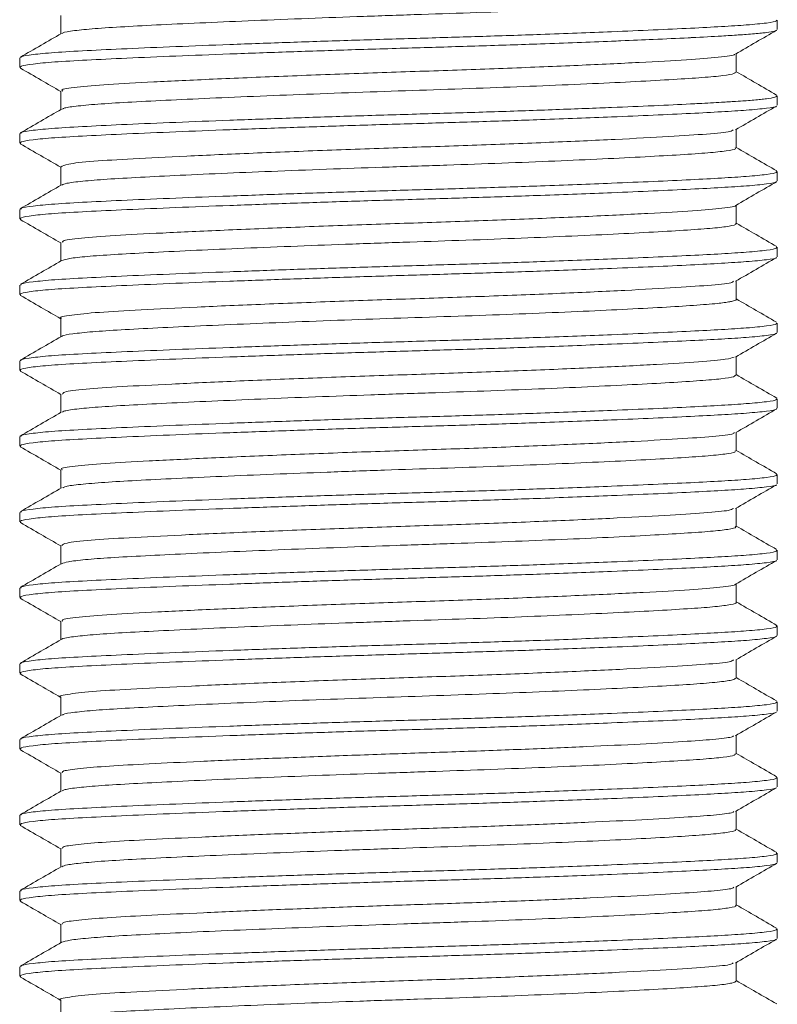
# Model space of a CAD drawing. Header units: millimetres. Extents: x 0 to 210, y 0 to 297.
# Tile 30 of 38: x 135 to 145, y 200 to 213. Entities that reach past the tile are written whole.
import ezdxf

# ---------------------------------------------------------------- set-up
doc = ezdxf.new("R2010")
doc.units = ezdxf.units.MM
doc.linetypes.add('HIDDEN', pattern=[1.905, 1.27, -0.635])
doc.layers.add('FORMAT', color=7, linetype='HIDDEN')

msp = doc.modelspace()

# ---------------------------------------------------------------- linework, layer by layer
at = {"layer": 'FORMAT', "linetype": 'Continuous', "lineweight": 15}
for p, q in [((136.035, 213.157), (136.035, 212.913)), ((145.494, 212.97), (145.494, 213.095)), ((135.494, 212.595), (135.494, 212.47)), ((144.953, 212.407), (144.953, 212.652)), ((136.035, 212.157), (136.035, 211.913)), ((145.494, 211.97), (145.494, 212.095)), ((144.953, 211.407), (144.953, 211.652)), ((135.494, 211.595), (135.494, 211.47)), ((136.035, 211.157), (136.035, 210.913)), ((145.494, 210.97), (145.494, 211.095)), ((144.953, 210.407), (144.953, 210.652)), ((135.494, 210.595), (135.494, 210.47)), ((136.035, 210.158), (136.035, 209.913)), ((145.494, 209.97), (145.494, 210.095)), ((135.494, 209.595), (135.494, 209.47)), ((144.953, 209.407), (144.953, 209.652)), ((136.035, 209.157), (136.035, 208.913)), ((145.494, 208.97), (145.494, 209.095)), ((144.953, 208.408), (144.953, 208.652)), ((135.494, 208.595), (135.494, 208.47)), ((136.035, 208.157), (136.035, 207.913)), ((145.494, 207.97), (145.494, 208.095)), ((144.953, 207.407), (144.953, 207.652)), ((135.494, 207.595), (135.494, 207.47)), ((136.035, 207.158), (136.035, 206.913)), ((145.494, 206.97), (145.494, 207.095)), ((135.494, 206.595), (135.494, 206.47)), ((144.953, 206.407), (144.953, 206.652)), ((136.035, 206.157), (136.035, 205.913)), ((145.494, 205.97), (145.494, 206.095)), ((135.494, 205.595), (135.494, 205.47)), ((144.953, 205.408), (144.953, 205.652)), ((136.035, 205.157), (136.035, 204.913)), ((145.494, 204.97), (145.494, 205.095)), ((144.953, 204.407), (144.953, 204.652)), ((135.494, 204.595), (135.494, 204.47)), ((136.035, 204.158), (136.035, 203.913)), ((145.494, 203.97), (145.494, 204.095)), ((135.494, 203.595), (135.494, 203.47)), ((144.953, 203.407), (144.953, 203.652)), ((136.035, 203.157), (136.035, 202.913)), ((145.494, 202.97), (145.494, 203.095)), ((135.494, 202.595), (135.494, 202.47)), ((144.953, 202.408), (144.953, 202.652)), ((136.035, 202.157), (136.035, 201.913)), ((145.494, 201.97), (145.494, 202.095)), ((144.953, 201.407), (144.953, 201.652)), ((135.494, 201.595), (135.494, 201.47)), ((136.035, 201.158), (136.035, 200.913)), ((145.494, 200.97), (145.494, 201.095)), ((135.494, 200.595), (135.494, 200.47)), ((144.953, 200.407), (144.953, 200.652)), ((136.035, 200.157), (136.035, 199.913))]:
    msp.add_line(p, q, dxfattribs=at)
at = {"layer": 'FORMAT', "linetype": 'Continuous', "lineweight": 0}
for points, knots in [([(144.948, 213.407), (144.94, 213.399), (144.922, 213.381), (144.742, 213.355), (144.444, 213.331), (144.033, 213.305), (143.52, 213.277), (142.924, 213.249), (142.255, 213.221), (141.541, 213.194), (140.791, 213.169), (140.039, 213.144), (139.293, 213.116), (138.589, 213.088), (137.932, 213.06), (137.353, 213.033), (136.86, 213.007), (136.471, 212.982), (136.203, 212.955), (136.066, 212.934), (136.06, 212.922), (136.059, 212.919)], [0, 0, 0, 0, 0.049456, 0.105217, 0.159402, 0.215159, 0.269337, 0.325086, 0.379275, 0.435035, 0.489222, 0.54498, 0.599159, 0.654908, 0.709095, 0.764854, 0.819042, 0.874802, 0.92898, 0.984729, 1, 1, 1, 1]), ([(135.511, 212.595), (135.509, 212.6), (135.503, 212.615), (135.651, 212.639), (135.939, 212.667), (136.359, 212.691), (136.899, 212.717), (137.536, 212.744), (138.264, 212.772), (139.048, 212.8), (139.88, 212.828), (140.723, 212.853), (141.566, 212.878), (142.445, 212.907), (143.221, 212.937), (143.871, 212.964), (144.359, 212.987), (144.772, 213.009), (145.12, 213.031), (145.369, 213.056), (145.495, 213.078), (145.481, 213.091), (145.477, 213.095)], [0, 0, 0, 0, 0.030756, 0.085239, 0.138196, 0.192689, 0.245636, 0.300118, 0.353065, 0.407546, 0.460503, 0.514996, 0.567944, 0.622427, 0.690073, 0.734697, 0.780226, 0.82485, 0.87038, 0.923326, 0.977807, 1, 1, 1, 1]), ([(135.506, 212.459), (135.501, 212.468), (135.489, 212.486), (135.649, 212.514), (135.939, 212.542), (136.358, 212.566), (136.899, 212.592), (137.536, 212.619), (138.264, 212.647), (139.048, 212.675), (139.88, 212.703), (140.723, 212.728), (141.566, 212.753), (142.445, 212.782), (143.058, 212.805), (143.539, 212.825), (143.892, 212.84), (144.186, 212.854), (144.345, 212.862), (144.503, 212.87), (144.729, 212.882), (144.952, 212.896), (145.133, 212.908), (145.257, 212.919), (145.384, 212.934), (145.445, 212.946), (145.482, 212.956), (145.482, 212.959), (145.482, 212.96)], [0, 0, 0, 0, 0.051769, 0.106135, 0.158977, 0.213352, 0.266185, 0.320549, 0.373381, 0.427745, 0.480587, 0.534963, 0.587796, 0.642162, 0.709661, 0.719251, 0.754207, 0.796419, 0.799646, 0.801507, 0.844178, 0.873593, 0.889636, 0.926768, 0.942506, 0.981504, 0.99691, 1, 1, 1, 1]), ([(144.927, 212.646), (144.929, 212.644), (144.94, 212.63), (144.738, 212.604), (144.324, 212.572), (143.692, 212.535), (142.887, 212.497), (141.956, 212.459), (140.966, 212.424), (139.955, 212.391), (138.957, 212.353), (138.031, 212.315), (137.247, 212.277), (136.631, 212.245), (136.223, 212.209), (136.027, 212.179), (136.055, 212.162), (136.063, 212.157)], [0, 0, 0, 0, 0.011187, 0.085344, 0.15707, 0.231007, 0.306621, 0.381914, 0.454938, 0.527097, 0.60194, 0.677669, 0.752269, 0.82418, 0.897577, 0.973018, 1, 1, 1, 1]), ([(144.939, 212.408), (144.938, 212.401), (144.938, 212.385), (144.79, 212.361), (144.523, 212.336), (144.133, 212.311), (143.645, 212.283), (143.063, 212.255), (142.413, 212.227), (141.703, 212.2), (140.964, 212.174), (140.205, 212.149), (139.462, 212.122), (138.741, 212.094), (138.077, 212.066), (137.475, 212.039), (136.964, 212.012), (136.548, 211.988), (136.253, 211.961), (136.084, 211.938), (136.067, 211.923), (136.06, 211.918)], [0, 0, 0, 0, 0.038092, 0.092135, 0.147746, 0.201776, 0.257373, 0.311402, 0.366998, 0.421041, 0.476652, 0.530684, 0.586283, 0.640313, 0.69591, 0.749952, 0.805563, 0.859597, 0.915198, 0.969229, 1, 1, 1, 1]), ([(135.511, 211.595), (135.509, 211.6), (135.503, 211.615), (135.651, 211.639), (135.939, 211.667), (136.359, 211.691), (136.899, 211.717), (137.536, 211.744), (138.264, 211.772), (139.048, 211.8), (139.88, 211.828), (140.723, 211.853), (141.566, 211.878), (142.386, 211.905), (142.958, 211.927), (143.45, 211.946), (143.688, 211.956), (144.036, 211.972), (144.242, 211.982), (144.532, 211.996), (144.737, 212.008), (144.934, 212.02), (145.036, 212.026), (145.153, 212.035), (145.253, 212.044), (145.382, 212.059), (145.447, 212.071), (145.491, 212.085), (145.482, 212.091), (145.477, 212.095)], [0, 0, 0, 0, 0.03075, 0.085223, 0.13817, 0.192652, 0.245589, 0.300061, 0.352997, 0.407468, 0.460415, 0.514898, 0.567835, 0.622309, 0.67808, 0.689997, 0.734612, 0.735697, 0.780136, 0.791502, 0.824772, 0.849136, 0.868036, 0.870323, 0.904959, 0.9233, 0.962587, 0.977812, 1, 1, 1, 1]), ([(135.507, 211.461), (135.502, 211.469), (135.492, 211.487), (135.649, 211.514), (135.939, 211.542), (136.358, 211.566), (136.899, 211.592), (137.536, 211.619), (138.264, 211.647), (139.048, 211.675), (139.88, 211.703), (140.723, 211.728), (141.566, 211.753), (142.445, 211.782), (143.221, 211.812), (143.871, 211.839), (144.359, 211.862), (144.772, 211.884), (145.121, 211.906), (145.365, 211.931), (145.486, 211.949), (145.482, 211.959), (145.481, 211.959)], [0, 0, 0, 0, 0.047882, 0.102544, 0.155675, 0.210347, 0.263468, 0.318129, 0.371249, 0.425909, 0.47904, 0.533712, 0.586834, 0.641496, 0.709364, 0.754135, 0.799813, 0.844584, 0.890263, 0.943383, 0.998043, 1, 1, 1, 1]), ([(144.913, 211.646), (144.904, 211.639), (144.879, 211.619), (144.589, 211.59), (144.083, 211.557), (143.375, 211.519), (142.509, 211.481), (141.548, 211.443), (140.545, 211.411), (139.535, 211.376), (138.557, 211.337), (137.683, 211.299), (136.967, 211.263), (136.437, 211.231), (136.096, 211.194), (136.06, 211.17), (136.043, 211.157)], [0, 0, 0, 0, 0.041778, 0.114832, 0.187101, 0.26205, 0.337855, 0.412502, 0.484465, 0.557981, 0.633516, 0.709094, 0.782734, 0.854638, 0.929192, 1, 1, 1, 1]), ([(144.937, 211.408), (144.941, 211.403), (144.952, 211.39), (144.835, 211.367), (144.594, 211.341), (144.232, 211.317), (143.762, 211.29), (143.203, 211.262), (142.563, 211.233), (141.869, 211.206), (141.13, 211.179), (140.379, 211.155), (139.625, 211.129), (138.902, 211.101), (138.219, 211.073), (137.605, 211.045), (137.069, 211.018), (136.634, 210.994), (136.308, 210.967), (136.102, 210.941), (136.067, 210.924), (136.05, 210.917)], [0, 0, 0, 0, 0.024859, 0.080315, 0.134209, 0.189667, 0.243552, 0.298999, 0.352891, 0.408345, 0.46224, 0.5177, 0.571584, 0.627032, 0.680921, 0.736374, 0.79027, 0.84573, 0.899615, 0.955062, 1, 1, 1, 1]), ([(135.511, 210.595), (135.509, 210.6), (135.503, 210.615), (135.651, 210.639), (135.939, 210.667), (136.359, 210.691), (136.899, 210.717), (137.536, 210.744), (138.264, 210.772), (139.048, 210.8), (139.88, 210.828), (140.723, 210.853), (141.566, 210.878), (142.445, 210.907), (143.221, 210.937), (143.871, 210.964), (144.359, 210.987), (144.772, 211.009), (145.12, 211.031), (145.369, 211.056), (145.495, 211.078), (145.481, 211.091), (145.477, 211.095)], [0, 0, 0, 0, 0.030756, 0.085239, 0.138196, 0.192689, 0.245636, 0.300118, 0.353065, 0.407546, 0.460503, 0.514996, 0.567944, 0.622427, 0.690073, 0.734697, 0.780226, 0.82485, 0.87038, 0.923326, 0.977807, 1, 1, 1, 1]), ([(135.507, 210.461), (135.502, 210.469), (135.492, 210.487), (135.649, 210.514), (135.939, 210.542), (136.358, 210.566), (136.899, 210.592), (137.536, 210.619), (138.264, 210.647), (139.048, 210.675), (139.88, 210.703), (140.723, 210.728), (141.566, 210.753), (142.445, 210.782), (143.221, 210.812), (143.871, 210.839), (144.359, 210.862), (144.772, 210.884), (145.121, 210.906), (145.366, 210.931), (145.488, 210.95), (145.481, 210.961), (145.48, 210.962)], [0, 0, 0, 0, 0.047508, 0.101921, 0.154809, 0.209231, 0.262109, 0.31652, 0.369398, 0.423809, 0.476697, 0.531119, 0.583998, 0.638411, 0.705968, 0.750534, 0.796005, 0.840571, 0.886041, 0.938919, 0.993329, 1, 1, 1, 1]), ([(144.942, 210.648), (144.942, 210.648), (144.962, 210.635), (144.786, 210.61), (144.41, 210.577), (143.809, 210.542), (143.03, 210.503), (142.115, 210.465), (141.132, 210.429), (140.121, 210.397), (139.119, 210.36), (138.176, 210.321), (137.364, 210.283), (136.72, 210.25), (136.276, 210.216), (136.044, 210.184), (136.06, 210.164), (136.065, 210.158)], [0, 0, 0, 0, 0.0026387, 0.0769147, 0.1485294, 0.2217539, 0.2969606, 0.3721809, 0.4454442, 0.5170405, 0.5912874, 0.6667436, 0.741402, 0.8134167, 0.886049, 0.9610194, 1, 1, 1, 1]), ([(144.941, 210.407), (144.945, 210.405), (144.963, 210.394), (144.87, 210.373), (144.661, 210.347), (144.321, 210.323), (143.879, 210.296), (143.335, 210.268), (142.716, 210.24), (142.027, 210.212), (141.302, 210.185), (140.546, 210.161), (139.796, 210.135), (139.06, 210.107), (138.37, 210.079), (137.735, 210.051), (137.184, 210.024), (136.721, 209.999), (136.372, 209.974), (136.132, 209.947), (136.076, 209.928), (136.049, 209.919)], [0, 0, 0, 0, 0.0129926, 0.067186, 0.1229514, 0.1771366, 0.2328933, 0.2870746, 0.3428266, 0.3970194, 0.452784, 0.5069712, 0.56273, 0.6169113, 0.6726632, 0.7268552, 0.7826189, 0.8368077, 0.8925684, 0.9467496, 1, 1, 1, 1]), ([(135.511, 209.595), (135.509, 209.6), (135.503, 209.615), (135.651, 209.639), (135.939, 209.667), (136.359, 209.691), (136.899, 209.717), (137.536, 209.744), (138.264, 209.772), (139.048, 209.8), (139.88, 209.828), (140.723, 209.853), (141.566, 209.878), (142.445, 209.907), (143.221, 209.937), (143.871, 209.964), (144.359, 209.987), (144.772, 210.009), (145.12, 210.031), (145.369, 210.056), (145.495, 210.078), (145.481, 210.091), (145.477, 210.095)], [0, 0, 0, 0, 0.030756, 0.085239, 0.138196, 0.192689, 0.245636, 0.300118, 0.353065, 0.407546, 0.460503, 0.514996, 0.567944, 0.622427, 0.690073, 0.734697, 0.780226, 0.82485, 0.87038, 0.923326, 0.977807, 1, 1, 1, 1]), ([(135.506, 209.459), (135.501, 209.468), (135.489, 209.486), (135.649, 209.514), (135.939, 209.542), (136.358, 209.566), (136.899, 209.592), (137.536, 209.619), (138.264, 209.647), (139.048, 209.675), (139.88, 209.703), (140.723, 209.728), (141.566, 209.753), (142.445, 209.782), (143.221, 209.812), (143.871, 209.839), (144.359, 209.862), (144.772, 209.884), (145.121, 209.906), (145.365, 209.931), (145.487, 209.949), (145.482, 209.959), (145.481, 209.96)], [0, 0, 0, 0, 0.051884, 0.106279, 0.15915, 0.213555, 0.266416, 0.32081, 0.373671, 0.428065, 0.480936, 0.53534, 0.588203, 0.642598, 0.710134, 0.754686, 0.800142, 0.844694, 0.89015, 0.94301, 0.997403, 1, 1, 1, 1]), ([(144.914, 209.646), (144.911, 209.641), (144.904, 209.624), (144.653, 209.596), (144.182, 209.563), (143.504, 209.526), (142.661, 209.487), (141.711, 209.449), (140.712, 209.416), (139.7, 209.382), (138.714, 209.344), (137.817, 209.305), (137.075, 209.269), (136.505, 209.236), (136.155, 209.2), (136.004, 209.173), (136.043, 209.159), (136.046, 209.157)], [0, 0, 0, 0, 0.0296844, 0.1031957, 0.1750956, 0.2496682, 0.3254262, 0.4003538, 0.4726148, 0.5455816, 0.6208694, 0.696535, 0.7705773, 0.8423292, 0.9164484, 0.9921325, 1, 1, 1, 1]), ([(144.953, 209.407), (144.953, 209.407), (144.953, 209.404), (144.95, 209.401), (144.94, 209.394), (144.924, 209.388), (144.893, 209.38), (144.854, 209.373), (144.797, 209.364), (144.659, 209.348), (144.409, 209.328), (143.985, 209.302), (143.467, 209.274), (142.859, 209.246), (142.189, 209.218), (141.465, 209.191), (140.72, 209.167), (139.962, 209.141), (139.225, 209.114), (138.519, 209.085), (137.874, 209.057), (137.298, 209.03), (136.819, 209.005), (136.437, 208.98), (136.184, 208.953), (136.057, 208.932), (136.056, 208.92), (136.056, 208.918)], [0, 0, 0, 0, 0.0001466, 0.0177377, 0.0186665, 0.0415175, 0.0557809, 0.0642595, 0.0871104, 0.1098492, 0.1654321, 0.2194361, 0.275006, 0.3290127, 0.3845849, 0.4386009, 0.4941842, 0.5481878, 0.6037576, 0.657762, 0.7133317, 0.767348, 0.8229313, 0.876935, 0.9325049, 0.9865078, 1, 1, 1, 1]), ([(135.511, 208.595), (135.509, 208.6), (135.503, 208.615), (135.651, 208.639), (135.939, 208.667), (136.359, 208.691), (136.899, 208.717), (137.536, 208.744), (138.264, 208.772), (139.048, 208.8), (139.88, 208.828), (140.723, 208.853), (141.566, 208.878), (142.445, 208.907), (143.221, 208.937), (143.871, 208.964), (144.359, 208.987), (144.772, 209.009), (145.12, 209.031), (145.369, 209.056), (145.495, 209.078), (145.481, 209.091), (145.477, 209.095)], [0, 0, 0, 0, 0.030756, 0.085239, 0.138196, 0.192689, 0.245636, 0.300118, 0.353065, 0.407546, 0.460503, 0.514996, 0.567944, 0.622427, 0.690073, 0.734697, 0.780226, 0.82485, 0.87038, 0.923326, 0.977807, 1, 1, 1, 1]), ([(135.507, 208.461), (135.502, 208.47), (135.492, 208.487), (135.649, 208.514), (135.939, 208.542), (136.358, 208.566), (136.899, 208.592), (137.536, 208.619), (138.264, 208.647), (139.048, 208.675), (139.88, 208.703), (140.723, 208.728), (141.566, 208.753), (142.445, 208.782), (143.221, 208.812), (143.871, 208.839), (144.359, 208.862), (144.772, 208.884), (145.121, 208.906), (145.365, 208.931), (145.487, 208.949), (145.482, 208.959), (145.481, 208.96)], [0, 0, 0, 0, 0.047412, 0.102075, 0.155207, 0.209881, 0.263002, 0.317665, 0.370786, 0.425448, 0.47858, 0.533253, 0.586376, 0.64104, 0.708909, 0.753681, 0.799361, 0.844133, 0.889813, 0.942934, 0.997596, 1, 1, 1, 1]), ([(144.925, 208.646), (144.898, 208.636), (144.839, 208.613), (144.481, 208.582), (143.922, 208.548), (143.17, 208.51), (142.273, 208.471), (141.297, 208.435), (140.289, 208.403), (139.283, 208.366), (138.324, 208.327), (137.487, 208.289), (136.814, 208.255), (136.335, 208.222), (136.063, 208.188), (136.062, 208.166), (136.061, 208.157)], [0, 0, 0, 0, 0.061071, 0.133285, 0.206289, 0.281588, 0.357234, 0.43123, 0.502975, 0.577121, 0.652804, 0.728018, 0.800831, 0.873208, 0.948206, 1, 1, 1, 1]), ([(144.943, 208.408), (144.939, 208.4), (144.932, 208.384), (144.771, 208.358), (144.488, 208.334), (144.092, 208.308), (143.59, 208.281), (143.005, 208.253), (142.343, 208.224), (141.634, 208.197), (140.887, 208.172), (140.135, 208.147), (139.387, 208.12), (138.676, 208.092), (138.012, 208.063), (137.423, 208.036), (136.917, 208.01), (136.515, 207.986), (136.229, 207.959), (136.074, 207.935), (136.062, 207.921), (136.058, 207.917)], [0, 0, 0, 0, 0.042632, 0.098109, 0.15202, 0.207495, 0.261398, 0.316864, 0.370777, 0.426253, 0.480165, 0.535642, 0.589545, 0.645011, 0.698922, 0.754397, 0.80831, 0.863788, 0.917692, 0.973158, 1, 1, 1, 1]), ([(135.511, 207.595), (135.509, 207.6), (135.503, 207.615), (135.651, 207.639), (135.939, 207.667), (136.359, 207.691), (136.899, 207.717), (137.536, 207.744), (138.264, 207.772), (139.048, 207.8), (139.88, 207.828), (140.723, 207.853), (141.566, 207.878), (142.445, 207.907), (143.221, 207.937), (143.871, 207.964), (144.359, 207.987), (144.772, 208.009), (145.12, 208.031), (145.369, 208.056), (145.495, 208.078), (145.481, 208.091), (145.477, 208.095)], [0, 0, 0, 0, 0.030756, 0.085239, 0.138196, 0.192689, 0.245636, 0.300118, 0.353065, 0.407546, 0.460503, 0.514996, 0.567944, 0.622427, 0.690073, 0.734697, 0.780226, 0.82485, 0.87038, 0.923326, 0.977807, 1, 1, 1, 1]), ([(135.507, 207.461), (135.502, 207.469), (135.491, 207.487), (135.649, 207.514), (135.939, 207.542), (136.358, 207.566), (136.899, 207.592), (137.536, 207.619), (138.264, 207.647), (139.048, 207.675), (139.88, 207.703), (140.723, 207.728), (141.566, 207.753), (142.445, 207.782), (143.221, 207.812), (143.871, 207.839), (144.359, 207.862), (144.772, 207.884), (145.121, 207.906), (145.366, 207.931), (145.488, 207.95), (145.481, 207.961), (145.48, 207.962)], [0, 0, 0, 0, 0.047931, 0.102323, 0.15519, 0.20959, 0.262447, 0.316837, 0.369694, 0.424083, 0.47695, 0.531351, 0.584209, 0.6386, 0.706131, 0.750679, 0.796132, 0.84068, 0.886133, 0.938989, 0.993378, 1, 1, 1, 1]), ([(144.921, 207.648), (144.923, 207.645), (144.93, 207.628), (144.711, 207.601), (144.276, 207.569), (143.628, 207.532), (142.809, 207.494), (141.872, 207.455), (140.878, 207.421), (139.866, 207.388), (138.872, 207.35), (137.955, 207.311), (137.186, 207.274), (136.586, 207.242), (136.198, 207.206), (136.019, 207.177), (136.052, 207.161), (136.059, 207.158)], [0, 0, 0, 0, 0.021539, 0.095223, 0.166706, 0.240614, 0.316025, 0.390939, 0.463435, 0.535587, 0.610333, 0.685787, 0.759943, 0.831496, 0.904895, 0.980167, 1, 1, 1, 1]), ([(144.937, 207.407), (144.939, 207.402), (144.945, 207.388), (144.816, 207.364), (144.564, 207.339), (144.189, 207.314), (143.713, 207.287), (143.141, 207.259), (142.5, 207.231), (141.795, 207.203), (141.06, 207.177), (140.302, 207.153), (139.556, 207.126), (138.83, 207.098), (138.158, 207.07), (137.547, 207.042), (137.024, 207.016), (136.595, 206.991), (136.285, 206.965), (136.099, 206.941), (136.072, 206.925), (136.062, 206.919)], [0, 0, 0, 0, 0.030803, 0.085007, 0.140783, 0.194975, 0.250738, 0.304928, 0.36069, 0.414893, 0.470669, 0.524863, 0.580629, 0.63482, 0.690582, 0.744785, 0.80056, 0.854756, 0.910524, 0.964715, 1, 1, 1, 1]), ([(135.511, 206.595), (135.509, 206.6), (135.503, 206.615), (135.651, 206.639), (135.939, 206.667), (136.359, 206.691), (136.899, 206.717), (137.536, 206.744), (138.264, 206.772), (139.048, 206.8), (139.88, 206.828), (140.723, 206.853), (141.566, 206.878), (142.445, 206.907), (143.221, 206.937), (143.871, 206.964), (144.359, 206.987), (144.772, 207.009), (145.12, 207.031), (145.369, 207.056), (145.495, 207.078), (145.481, 207.091), (145.477, 207.095)], [0, 0, 0, 0, 0.030756, 0.085239, 0.138196, 0.192689, 0.245636, 0.300118, 0.353065, 0.407546, 0.460503, 0.514996, 0.567944, 0.622427, 0.690073, 0.734697, 0.780226, 0.82485, 0.87038, 0.923326, 0.977807, 1, 1, 1, 1]), ([(135.506, 206.459), (135.501, 206.468), (135.489, 206.486), (135.649, 206.514), (135.939, 206.542), (136.358, 206.566), (136.899, 206.592), (137.536, 206.619), (138.264, 206.647), (139.048, 206.675), (139.88, 206.703), (140.723, 206.728), (141.566, 206.753), (142.445, 206.782), (143.221, 206.812), (143.871, 206.839), (144.359, 206.862), (144.772, 206.884), (145.121, 206.906), (145.365, 206.931), (145.486, 206.949), (145.482, 206.959), (145.481, 206.96)], [0, 0, 0, 0, 0.051886, 0.106307, 0.159203, 0.213634, 0.26652, 0.320939, 0.373825, 0.428244, 0.48114, 0.53557, 0.588458, 0.642879, 0.710447, 0.75502, 0.800497, 0.84507, 0.890547, 0.943432, 0.997851, 1, 1, 1, 1]), ([(144.915, 206.646), (144.901, 206.638), (144.865, 206.617), (144.553, 206.588), (144.029, 206.554), (143.305, 206.516), (142.428, 206.477), (141.462, 206.44), (140.456, 206.408), (139.447, 206.372), (138.476, 206.334), (137.614, 206.296), (136.913, 206.26), (136.4, 206.228), (136.084, 206.192), (136.061, 206.168), (136.051, 206.157)], [0, 0, 0, 0, 0.048154, 0.120907, 0.193409, 0.268496, 0.344264, 0.418701, 0.490542, 0.564292, 0.639896, 0.715365, 0.788733, 0.860755, 0.93548, 1, 1, 1, 1]), ([(144.939, 206.407), (144.943, 206.404), (144.958, 206.392), (144.856, 206.371), (144.632, 206.344), (144.284, 206.32), (143.827, 206.293), (143.28, 206.265), (142.648, 206.237), (141.961, 206.209), (141.225, 206.183), (140.476, 206.159), (139.72, 206.132), (138.993, 206.104), (138.302, 206.076), (137.68, 206.048), (137.132, 206.021), (136.684, 205.997), (136.343, 205.971), (136.117, 205.944), (136.069, 205.926), (136.047, 205.917)], [0, 0, 0, 0, 0.0177736, 0.0733235, 0.127311, 0.1828649, 0.2368418, 0.2923838, 0.3463667, 0.4019147, 0.455903, 0.5114578, 0.5654349, 0.6209772, 0.6749581, 0.730504, 0.7844929, 0.8400484, 0.8940253, 0.9495676, 1, 1, 1, 1]), ([(135.511, 205.595), (135.509, 205.6), (135.503, 205.615), (135.651, 205.639), (135.939, 205.667), (136.359, 205.691), (136.899, 205.717), (137.536, 205.744), (138.264, 205.772), (139.048, 205.8), (139.88, 205.828), (140.723, 205.853), (141.566, 205.878), (142.445, 205.907), (143.221, 205.937), (143.871, 205.964), (144.359, 205.987), (144.772, 206.009), (145.12, 206.031), (145.369, 206.056), (145.495, 206.078), (145.481, 206.091), (145.477, 206.095)], [0, 0, 0, 0, 0.030756, 0.085239, 0.138196, 0.192689, 0.245636, 0.300118, 0.353065, 0.407546, 0.460503, 0.514996, 0.567944, 0.622427, 0.690073, 0.734697, 0.780226, 0.82485, 0.87038, 0.923326, 0.977807, 1, 1, 1, 1]), ([(135.507, 205.462), (135.503, 205.47), (135.492, 205.487), (135.649, 205.514), (135.939, 205.542), (136.358, 205.566), (136.899, 205.592), (137.536, 205.619), (138.264, 205.647), (139.048, 205.675), (139.88, 205.703), (140.723, 205.728), (141.566, 205.753), (142.445, 205.782), (143.221, 205.812), (143.871, 205.839), (144.359, 205.862), (144.772, 205.884), (145.121, 205.906), (145.365, 205.931), (145.487, 205.949), (145.482, 205.959), (145.481, 205.96)], [0, 0, 0, 0, 0.047023, 0.101678, 0.154801, 0.209466, 0.262579, 0.317233, 0.370346, 0.424999, 0.478123, 0.532787, 0.585902, 0.640557, 0.708416, 0.75318, 0.798853, 0.843617, 0.88929, 0.942403, 0.997056, 1, 1, 1, 1]), ([(144.935, 205.646), (144.936, 205.645), (144.95, 205.632), (144.761, 205.607), (144.365, 205.574), (143.747, 205.538), (142.955, 205.5), (142.031, 205.462), (141.044, 205.426), (140.033, 205.394), (139.033, 205.356), (138.098, 205.318), (137.301, 205.28), (136.672, 205.247), (136.247, 205.212), (136.035, 205.181), (136.058, 205.163), (136.065, 205.157)], [0, 0, 0, 0, 0.005634, 0.079968, 0.151729, 0.225451, 0.300997, 0.376379, 0.449635, 0.521617, 0.596302, 0.672027, 0.746776, 0.818824, 0.89198, 0.967323, 1, 1, 1, 1]), ([(144.946, 205.408), (144.948, 205.406), (144.969, 205.396), (144.887, 205.377), (144.696, 205.35), (144.37, 205.326), (143.941, 205.299), (143.409, 205.272), (142.799, 205.244), (142.118, 205.215), (141.396, 205.189), (140.643, 205.164), (139.892, 205.138), (139.151, 205.111), (138.456, 205.083), (137.812, 205.054), (137.249, 205.027), (136.775, 205.002), (136.407, 204.977), (136.165, 204.95), (136.048, 204.929), (136.051, 204.918), (136.051, 204.917)], [0, 0, 0, 0, 0.006414, 0.060356, 0.115863, 0.169798, 0.225297, 0.279228, 0.334721, 0.388662, 0.444168, 0.498105, 0.553606, 0.607536, 0.66303, 0.71697, 0.772474, 0.826413, 0.881916, 0.935846, 0.99134, 1, 1, 1, 1]), ([(135.511, 204.595), (135.509, 204.6), (135.503, 204.615), (135.651, 204.639), (135.939, 204.667), (136.359, 204.691), (136.899, 204.717), (137.536, 204.744), (138.264, 204.772), (139.048, 204.8), (139.88, 204.828), (140.723, 204.853), (141.566, 204.878), (142.445, 204.907), (143.221, 204.937), (143.871, 204.964), (144.359, 204.987), (144.772, 205.009), (145.12, 205.031), (145.369, 205.056), (145.495, 205.078), (145.481, 205.091), (145.477, 205.095)], [0, 0, 0, 0, 0.030756, 0.085239, 0.138196, 0.192689, 0.245636, 0.300118, 0.353065, 0.407546, 0.460503, 0.514996, 0.567944, 0.622427, 0.690073, 0.734697, 0.780226, 0.82485, 0.87038, 0.923326, 0.977807, 1, 1, 1, 1]), ([(135.507, 204.461), (135.502, 204.469), (135.491, 204.487), (135.649, 204.514), (135.939, 204.542), (136.358, 204.566), (136.899, 204.592), (137.536, 204.619), (138.264, 204.647), (139.048, 204.675), (139.88, 204.703), (140.723, 204.728), (141.566, 204.753), (142.445, 204.782), (143.221, 204.812), (143.871, 204.839), (144.359, 204.862), (144.772, 204.884), (145.121, 204.906), (145.366, 204.931), (145.488, 204.95), (145.481, 204.961), (145.48, 204.962)], [0, 0, 0, 0, 0.048394, 0.102766, 0.155615, 0.209997, 0.262835, 0.317206, 0.370045, 0.424415, 0.477264, 0.531645, 0.584485, 0.638857, 0.706365, 0.750898, 0.796334, 0.840867, 0.886304, 0.939142, 0.993512, 1, 1, 1, 1]), ([(144.916, 204.648), (144.911, 204.641), (144.895, 204.622), (144.621, 204.593), (144.13, 204.56), (143.436, 204.522), (142.581, 204.484), (141.625, 204.446), (140.623, 204.414), (139.612, 204.378), (138.631, 204.34), (137.745, 204.302), (137.018, 204.266), (136.463, 204.233), (136.136, 204.197), (135.997, 204.17), (136.036, 204.158), (136.037, 204.158)], [0, 0, 0, 0, 0.0402699, 0.1132472, 0.1850283, 0.2595034, 0.3349866, 0.4094684, 0.4812563, 0.5542233, 0.6293432, 0.7046629, 0.7781982, 0.8497171, 0.9237717, 0.9992158, 1, 1, 1, 1]), ([(144.945, 204.407), (144.939, 204.399), (144.924, 204.382), (144.747, 204.356), (144.456, 204.331), (144.045, 204.305), (143.538, 204.278), (142.94, 204.25), (142.278, 204.222), (141.559, 204.194), (140.816, 204.169), (140.058, 204.144), (139.318, 204.117), (138.606, 204.089), (137.953, 204.061), (137.367, 204.033), (136.875, 204.008), (136.479, 203.983), (136.21, 203.956), (136.069, 203.934), (136.062, 203.922), (136.061, 203.919)], [0, 0, 0, 0, 0.048638, 0.102844, 0.158622, 0.212815, 0.26858, 0.322775, 0.378541, 0.432746, 0.488525, 0.542717, 0.598482, 0.652674, 0.708437, 0.762643, 0.818421, 0.872616, 0.928382, 0.982575, 1, 1, 1, 1]), ([(135.511, 203.595), (135.509, 203.6), (135.503, 203.615), (135.651, 203.639), (135.939, 203.667), (136.359, 203.691), (136.899, 203.717), (137.536, 203.744), (138.264, 203.772), (139.048, 203.8), (139.88, 203.828), (140.723, 203.853), (141.566, 203.878), (142.445, 203.907), (143.221, 203.937), (143.871, 203.964), (144.359, 203.987), (144.772, 204.009), (145.12, 204.031), (145.369, 204.056), (145.495, 204.078), (145.481, 204.091), (145.477, 204.095)], [0, 0, 0, 0, 0.030756, 0.085239, 0.138196, 0.192689, 0.245636, 0.300118, 0.353065, 0.407546, 0.460503, 0.514996, 0.567944, 0.622427, 0.690073, 0.734697, 0.780226, 0.82485, 0.87038, 0.923326, 0.977807, 1, 1, 1, 1]), ([(135.506, 203.459), (135.501, 203.468), (135.489, 203.486), (135.649, 203.514), (135.939, 203.542), (136.358, 203.566), (136.899, 203.592), (137.536, 203.619), (138.264, 203.647), (139.048, 203.675), (139.88, 203.703), (140.723, 203.728), (141.566, 203.753), (142.445, 203.782), (143.221, 203.812), (143.871, 203.839), (144.359, 203.862), (144.772, 203.884), (145.121, 203.906), (145.365, 203.931), (145.486, 203.949), (145.482, 203.959), (145.481, 203.959)], [0, 0, 0, 0, 0.051774, 0.106224, 0.159149, 0.213608, 0.266522, 0.320971, 0.373885, 0.428333, 0.481258, 0.535717, 0.588633, 0.643083, 0.710687, 0.755284, 0.800785, 0.845382, 0.890884, 0.943797, 0.998245, 1, 1, 1, 1]), ([(144.918, 203.646), (144.912, 203.64), (144.893, 203.623), (144.667, 203.597), (144.267, 203.569), (143.703, 203.536), (142.996, 203.502), (142.185, 203.468), (141.318, 203.436), (140.427, 203.407), (139.531, 203.375), (138.66, 203.341), (137.863, 203.307), (137.188, 203.274), (136.65, 203.245), (136.269, 203.214), (136.056, 203.184), (136.056, 203.165), (136.056, 203.157)], [0, 0, 0, 0, 0.033455, 0.098851, 0.162627, 0.228526, 0.295788, 0.363005, 0.42878, 0.492527, 0.55806, 0.625185, 0.692513, 0.758629, 0.822509, 0.887642, 0.954589, 1, 1, 1, 1]), ([(144.939, 203.407), (144.939, 203.401), (144.94, 203.386), (144.797, 203.362), (144.531, 203.337), (144.148, 203.312), (143.659, 203.284), (143.084, 203.256), (142.43, 203.228), (141.727, 203.201), (140.983, 203.175), (140.231, 203.15), (139.48, 203.123), (138.765, 203.095), (138.092, 203.067), (137.494, 203.039), (136.976, 203.013), (136.56, 202.989), (136.259, 202.962), (136.085, 202.938), (136.065, 202.923), (136.057, 202.917)], [0, 0, 0, 0, 0.035413, 0.090947, 0.144914, 0.200447, 0.254405, 0.309927, 0.363894, 0.419426, 0.473395, 0.528929, 0.582887, 0.63841, 0.692375, 0.747905, 0.801875, 0.85741, 0.911368, 0.966891, 1, 1, 1, 1]), ([(135.511, 202.595), (135.509, 202.6), (135.503, 202.615), (135.651, 202.639), (135.939, 202.667), (136.359, 202.691), (136.899, 202.717), (137.536, 202.744), (138.264, 202.772), (139.048, 202.8), (139.88, 202.828), (140.723, 202.853), (141.566, 202.878), (142.445, 202.907), (143.221, 202.937), (143.871, 202.964), (144.359, 202.987), (144.772, 203.009), (145.12, 203.031), (145.369, 203.056), (145.495, 203.078), (145.481, 203.091), (145.477, 203.095)], [0, 0, 0, 0, 0.030756, 0.085239, 0.138196, 0.192689, 0.245636, 0.300118, 0.353065, 0.407546, 0.460503, 0.514996, 0.567944, 0.622427, 0.690073, 0.734697, 0.780226, 0.82485, 0.87038, 0.923326, 0.977807, 1, 1, 1, 1]), ([(135.508, 202.462), (135.503, 202.47), (135.492, 202.487), (135.649, 202.514), (135.939, 202.542), (136.358, 202.566), (136.899, 202.592), (137.536, 202.619), (138.264, 202.647), (139.048, 202.675), (139.88, 202.703), (140.723, 202.728), (141.566, 202.753), (142.445, 202.782), (143.221, 202.812), (143.871, 202.839), (144.359, 202.862), (144.772, 202.884), (145.121, 202.906), (145.365, 202.931), (145.487, 202.95), (145.481, 202.96), (145.481, 202.96)], [0, 0, 0, 0, 0.046718, 0.101354, 0.15446, 0.209105, 0.262201, 0.316836, 0.369931, 0.424565, 0.477671, 0.532317, 0.585413, 0.640049, 0.707885, 0.752634, 0.798291, 0.843041, 0.888698, 0.941793, 0.996427, 1, 1, 1, 1]), ([(144.92, 202.647), (144.915, 202.641), (144.899, 202.624), (144.677, 202.598), (144.282, 202.57), (143.722, 202.537), (143.02, 202.503), (142.21, 202.469), (141.345, 202.437), (140.454, 202.408), (139.558, 202.376), (138.685, 202.342), (137.885, 202.308), (137.206, 202.275), (136.664, 202.246), (136.279, 202.215), (136.059, 202.185), (136.056, 202.165), (136.055, 202.157)], [0, 0, 0, 0, 0.033669, 0.098988, 0.162604, 0.228294, 0.295383, 0.362473, 0.428163, 0.491779, 0.557098, 0.624044, 0.691235, 0.75726, 0.821038, 0.88595, 0.952712, 1, 1, 1, 1]), ([(144.937, 202.408), (144.941, 202.403), (144.953, 202.39), (144.839, 202.368), (144.604, 202.342), (144.242, 202.317), (143.78, 202.291), (143.219, 202.263), (142.586, 202.234), (141.887, 202.207), (141.156, 202.18), (140.398, 202.156), (139.651, 202.129), (138.92, 202.102), (138.241, 202.073), (137.62, 202.046), (137.086, 202.019), (136.643, 201.994), (136.317, 201.968), (136.107, 201.942), (136.069, 201.925), (136.052, 201.917)], [0, 0, 0, 0, 0.024128, 0.078092, 0.133622, 0.187576, 0.243094, 0.297046, 0.352561, 0.406525, 0.462054, 0.51601, 0.571531, 0.625482, 0.680998, 0.734961, 0.79049, 0.844448, 0.89997, 0.953922, 1, 1, 1, 1]), ([(135.511, 201.595), (135.509, 201.6), (135.503, 201.615), (135.651, 201.639), (135.939, 201.667), (136.359, 201.691), (136.899, 201.717), (137.536, 201.744), (138.264, 201.772), (139.048, 201.8), (139.88, 201.828), (140.723, 201.853), (141.566, 201.878), (142.445, 201.907), (143.221, 201.937), (143.871, 201.964), (144.359, 201.987), (144.772, 202.009), (145.12, 202.031), (145.369, 202.056), (145.495, 202.078), (145.481, 202.091), (145.477, 202.095)], [0, 0, 0, 0, 0.030756, 0.085239, 0.138196, 0.192689, 0.245636, 0.300118, 0.353065, 0.407546, 0.460503, 0.514996, 0.567944, 0.622427, 0.690073, 0.734697, 0.780226, 0.82485, 0.87038, 0.923326, 0.977807, 1, 1, 1, 1]), ([(135.507, 201.46), (135.502, 201.469), (135.491, 201.487), (135.649, 201.514), (135.939, 201.542), (136.358, 201.566), (136.899, 201.592), (137.536, 201.619), (138.264, 201.647), (139.048, 201.675), (139.88, 201.703), (140.723, 201.728), (141.566, 201.753), (142.445, 201.782), (143.221, 201.812), (143.871, 201.839), (144.359, 201.862), (144.772, 201.884), (145.121, 201.906), (145.366, 201.931), (145.488, 201.95), (145.481, 201.961), (145.481, 201.962)], [0, 0, 0, 0, 0.048884, 0.10324, 0.156073, 0.210439, 0.263262, 0.317618, 0.370441, 0.424795, 0.477628, 0.531994, 0.584819, 0.639175, 0.706663, 0.751183, 0.796606, 0.841126, 0.88655, 0.939372, 0.993727, 1, 1, 1, 1]), ([(144.922, 201.648), (144.917, 201.642), (144.905, 201.625), (144.687, 201.599), (144.296, 201.57), (143.741, 201.538), (143.043, 201.504), (142.236, 201.47), (141.372, 201.437), (140.481, 201.409), (139.586, 201.377), (138.711, 201.343), (137.908, 201.309), (137.225, 201.276), (136.679, 201.247), (136.288, 201.216), (136.062, 201.186), (136.056, 201.166), (136.054, 201.158)], [0, 0, 0, 0, 0.03402, 0.099269, 0.162739, 0.228228, 0.295155, 0.362124, 0.427737, 0.491236, 0.556348, 0.623124, 0.690187, 0.756128, 0.819817, 0.884517, 0.951102, 1, 1, 1, 1]), ([(144.943, 201.407), (144.946, 201.406), (144.965, 201.394), (144.875, 201.374), (144.668, 201.347), (144.335, 201.323), (143.891, 201.297), (143.355, 201.269), (142.732, 201.241), (142.051, 201.213), (141.32, 201.186), (140.572, 201.162), (139.815, 201.136), (139.084, 201.108), (138.387, 201.08), (137.755, 201.052), (137.197, 201.025), (136.735, 201), (136.38, 200.974), (136.135, 200.947), (136.076, 200.928), (136.047, 200.919)], [0, 0, 0, 0, 0.010695, 0.066452, 0.120643, 0.176406, 0.230586, 0.286337, 0.340522, 0.396277, 0.450469, 0.506233, 0.560413, 0.616164, 0.670347, 0.7261, 0.780292, 0.836057, 0.890236, 0.945987, 1, 1, 1, 1]), ([(135.511, 200.595), (135.509, 200.6), (135.503, 200.615), (135.651, 200.639), (135.939, 200.667), (136.359, 200.691), (136.899, 200.717), (137.536, 200.744), (138.264, 200.772), (139.048, 200.8), (139.88, 200.828), (140.723, 200.853), (141.566, 200.878), (142.445, 200.907), (143.221, 200.937), (143.871, 200.964), (144.359, 200.987), (144.772, 201.009), (145.12, 201.031), (145.369, 201.056), (145.495, 201.078), (145.481, 201.091), (145.477, 201.095)], [0, 0, 0, 0, 0.030756, 0.085239, 0.138196, 0.192689, 0.245636, 0.300118, 0.353065, 0.407546, 0.460503, 0.514996, 0.567944, 0.622427, 0.690073, 0.734697, 0.780226, 0.82485, 0.87038, 0.923326, 0.977807, 1, 1, 1, 1]), ([(135.506, 200.459), (135.501, 200.468), (135.489, 200.487), (135.649, 200.514), (135.939, 200.542), (136.358, 200.566), (136.899, 200.592), (137.536, 200.619), (138.264, 200.647), (139.048, 200.675), (139.88, 200.703), (140.723, 200.728), (141.566, 200.753), (142.445, 200.782), (143.221, 200.812), (143.871, 200.839), (144.359, 200.862), (144.772, 200.884), (145.121, 200.906), (145.364, 200.931), (145.486, 200.949), (145.482, 200.959), (145.482, 200.959)], [0, 0, 0, 0, 0.051541, 0.106023, 0.158979, 0.213471, 0.266416, 0.320897, 0.373843, 0.428323, 0.481278, 0.53577, 0.588717, 0.643199, 0.710844, 0.755467, 0.800995, 0.845618, 0.891147, 0.944092, 0.998572, 1, 1, 1, 1]), ([(144.911, 200.646), (144.906, 200.64), (144.89, 200.621), (144.618, 200.593), (144.129, 200.56), (143.434, 200.522), (142.578, 200.484), (141.621, 200.446), (140.62, 200.413), (139.609, 200.378), (138.627, 200.34), (137.742, 200.302), (137.016, 200.266), (136.462, 200.233), (136.135, 200.196), (135.996, 200.17), (136.036, 200.157), (136.037, 200.157)], [0, 0, 0, 0, 0.035401, 0.108734, 0.180882, 0.255737, 0.331599, 0.406448, 0.478589, 0.551932, 0.627433, 0.703128, 0.777023, 0.848903, 0.923337, 0.999161, 1, 1, 1, 1]), ([(144.952, 200.407), (144.94, 200.398), (144.917, 200.38), (144.725, 200.353), (144.419, 200.329), (144.002, 200.303), (143.481, 200.275), (142.881, 200.247), (142.207, 200.219), (141.491, 200.192), (140.739, 200.167), (139.988, 200.142), (139.244, 200.114), (138.542, 200.086), (137.89, 200.058), (137.317, 200.031), (136.83, 200.005), (136.448, 199.981), (136.188, 199.953), (136.058, 199.932), (136.056, 199.92), (136.055, 199.917)], [0, 0, 0, 0, 0.0530256, 0.1085425, 0.1624896, 0.2180014, 0.2719423, 0.3274468, 0.381398, 0.4369138, 0.4908626, 0.5463762, 0.6003169, 0.6558214, 0.7097715, 0.765286, 0.8192361, 0.8747514, 0.9286921, 0.9841966, 1, 1, 1, 1])]:
    msp.add_open_spline(points, degree=3, knots=knots, dxfattribs=at)
at = {"layer": 'FORMAT', "linetype": 'Continuous', "lineweight": 15}
for points, knots in [([(144.943, 212.646), (145.033, 212.699), (145.214, 212.803), (145.395, 212.908), (145.485, 212.96)], [0, 0, 0, 0, 0.499954, 1, 1, 1, 1]), ([(136.046, 212.919), (135.956, 212.867), (135.775, 212.762), (135.595, 212.658), (135.504, 212.606)], [0, 0, 0, 0, 0.499964, 1, 1, 1, 1]), ([(135.505, 212.459), (135.595, 212.407), (135.772, 212.304), (135.949, 212.202), (136.035, 212.152)], [0, 0, 0, 0, 0.511381, 1, 1, 1, 1]), ([(145.484, 212.105), (145.394, 212.158), (145.217, 212.26), (145.039, 212.363), (144.953, 212.413)], [0, 0, 0, 0, 0.510357, 1, 1, 1, 1]), ([(136.044, 211.918), (135.954, 211.866), (135.773, 211.761), (135.592, 211.656), (135.502, 211.604)], [0, 0, 0, 0, 0.499954, 1, 1, 1, 1]), ([(144.942, 211.646), (145.032, 211.698), (145.213, 211.803), (145.394, 211.907), (145.484, 211.959)], [0, 0, 0, 0, 0.499967, 1, 1, 1, 1]), ([(135.501, 211.461), (135.591, 211.409), (135.77, 211.306), (135.948, 211.203), (136.035, 211.152)], [0, 0, 0, 0, 0.507398, 1, 1, 1, 1]), ([(145.488, 211.103), (145.398, 211.155), (145.219, 211.258), (145.041, 211.362), (144.953, 211.413)], [0, 0, 0, 0, 0.506395, 1, 1, 1, 1]), ([(136.042, 210.917), (135.952, 210.864), (135.771, 210.76), (135.59, 210.655), (135.5, 210.603)], [0, 0, 0, 0, 0.499966, 1, 1, 1, 1]), ([(144.946, 210.648), (145.036, 210.701), (145.217, 210.805), (145.398, 210.91), (145.488, 210.962)], [0, 0, 0, 0, 0.499963, 1, 1, 1, 1]), ([(135.501, 210.461), (135.591, 210.409), (135.769, 210.306), (135.948, 210.203), (136.035, 210.152)], [0, 0, 0, 0, 0.5075767, 1, 1, 1, 1]), ([(145.486, 210.105), (145.395, 210.157), (145.218, 210.26), (145.04, 210.362), (144.953, 210.413)], [0, 0, 0, 0, 0.508731, 1, 1, 1, 1]), ([(144.942, 209.646), (145.033, 209.698), (145.213, 209.803), (145.394, 209.907), (145.485, 209.96)], [0, 0, 0, 0, 0.499954, 1, 1, 1, 1]), ([(136.046, 209.919), (135.956, 209.867), (135.775, 209.762), (135.595, 209.658), (135.504, 209.606)], [0, 0, 0, 0, 0.499963, 1, 1, 1, 1]), ([(135.505, 209.459), (135.596, 209.407), (135.772, 209.304), (135.949, 209.202), (136.035, 209.152)], [0, 0, 0, 0, 0.511426, 1, 1, 1, 1]), ([(145.484, 209.105), (145.394, 209.158), (145.217, 209.26), (145.04, 209.363), (144.953, 209.413)], [0, 0, 0, 0, 0.510117, 1, 1, 1, 1]), ([(136.044, 208.918), (135.953, 208.865), (135.773, 208.761), (135.592, 208.656), (135.501, 208.604)], [0, 0, 0, 0, 0.499954, 1, 1, 1, 1]), ([(144.942, 208.646), (145.033, 208.698), (145.213, 208.803), (145.394, 208.907), (145.484, 208.96)], [0, 0, 0, 0, 0.499969, 1, 1, 1, 1]), ([(135.501, 208.461), (135.591, 208.409), (135.769, 208.306), (135.947, 208.203), (136.035, 208.152)], [0, 0, 0, 0, 0.507056, 1, 1, 1, 1]), ([(145.488, 208.103), (145.398, 208.155), (145.219, 208.258), (145.041, 208.362), (144.953, 208.413)], [0, 0, 0, 0, 0.5062224, 1, 1, 1, 1]), ([(136.042, 207.917), (135.952, 207.865), (135.771, 207.76), (135.591, 207.655), (135.5, 207.603)], [0, 0, 0, 0, 0.499967, 1, 1, 1, 1]), ([(144.946, 207.648), (145.036, 207.7), (145.217, 207.805), (145.398, 207.91), (145.488, 207.962)], [0, 0, 0, 0, 0.499961, 1, 1, 1, 1]), ([(135.501, 207.461), (135.592, 207.409), (135.77, 207.306), (135.948, 207.203), (136.035, 207.152)], [0, 0, 0, 0, 0.507954, 1, 1, 1, 1]), ([(145.485, 207.105), (145.395, 207.157), (145.217, 207.26), (145.04, 207.362), (144.953, 207.413)], [0, 0, 0, 0, 0.509205, 1, 1, 1, 1]), ([(144.942, 206.646), (145.032, 206.698), (145.213, 206.803), (145.394, 206.907), (145.484, 206.96)], [0, 0, 0, 0, 0.499955, 1, 1, 1, 1]), ([(136.047, 206.919), (135.956, 206.867), (135.775, 206.762), (135.595, 206.658), (135.504, 206.606)], [0, 0, 0, 0, 0.499961, 1, 1, 1, 1]), ([(135.505, 206.459), (135.595, 206.407), (135.772, 206.304), (135.949, 206.202), (136.035, 206.152)], [0, 0, 0, 0, 0.511358, 1, 1, 1, 1]), ([(145.485, 206.105), (145.394, 206.157), (145.217, 206.26), (145.04, 206.363), (144.953, 206.413)], [0, 0, 0, 0, 0.509827, 1, 1, 1, 1]), ([(144.943, 205.646), (145.033, 205.699), (145.214, 205.803), (145.395, 205.908), (145.485, 205.96)], [0, 0, 0, 0, 0.49997, 1, 1, 1, 1]), ([(136.043, 205.917), (135.953, 205.865), (135.772, 205.761), (135.591, 205.656), (135.501, 205.604)], [0, 0, 0, 0, 0.499954, 1, 1, 1, 1]), ([(135.5, 205.462), (135.591, 205.409), (135.769, 205.306), (135.947, 205.203), (136.035, 205.152)], [0, 0, 0, 0, 0.50679, 1, 1, 1, 1]), ([(145.488, 205.103), (145.398, 205.155), (145.22, 205.258), (145.041, 205.362), (144.953, 205.413)], [0, 0, 0, 0, 0.506116, 1, 1, 1, 1]), ([(136.043, 204.917), (135.952, 204.865), (135.772, 204.76), (135.591, 204.656), (135.501, 204.603)], [0, 0, 0, 0, 0.499968, 1, 1, 1, 1]), ([(144.946, 204.648), (145.036, 204.7), (145.217, 204.805), (145.398, 204.909), (145.488, 204.962)], [0, 0, 0, 0, 0.49996, 1, 1, 1, 1]), ([(135.502, 204.461), (135.592, 204.408), (135.77, 204.306), (135.948, 204.203), (136.035, 204.152)], [0, 0, 0, 0, 0.508369, 1, 1, 1, 1]), ([(145.485, 204.105), (145.394, 204.157), (145.217, 204.26), (145.04, 204.363), (144.953, 204.413)], [0, 0, 0, 0, 0.509625, 1, 1, 1, 1]), ([(136.047, 203.919), (135.956, 203.867), (135.775, 203.762), (135.595, 203.658), (135.504, 203.606)], [0, 0, 0, 0, 0.4999601, 1, 1, 1, 1]), ([(144.941, 203.646), (145.032, 203.698), (145.212, 203.802), (145.393, 203.907), (145.484, 203.959)], [0, 0, 0, 0, 0.499955, 1, 1, 1, 1]), ([(135.505, 203.459), (135.595, 203.407), (135.772, 203.304), (135.949, 203.202), (136.035, 203.152)], [0, 0, 0, 0, 0.511171, 1, 1, 1, 1]), ([(145.485, 203.105), (145.395, 203.157), (145.217, 203.26), (145.04, 203.362), (144.953, 203.413)], [0, 0, 0, 0, 0.509479, 1, 1, 1, 1]), ([(144.943, 202.647), (145.034, 202.699), (145.214, 202.804), (145.395, 202.908), (145.485, 202.96)], [0, 0, 0, 0, 0.499971, 1, 1, 1, 1]), ([(136.043, 202.917), (135.953, 202.865), (135.772, 202.76), (135.591, 202.656), (135.501, 202.603)], [0, 0, 0, 0, 0.499955, 1, 1, 1, 1]), ([(135.5, 202.462), (135.591, 202.409), (135.769, 202.306), (135.947, 202.203), (136.035, 202.152)], [0, 0, 0, 0, 0.506599, 1, 1, 1, 1]), ([(145.488, 202.103), (145.398, 202.155), (145.22, 202.258), (145.041, 202.362), (144.953, 202.413)], [0, 0, 0, 0, 0.506078, 1, 1, 1, 1]), ([(136.043, 201.917), (135.953, 201.865), (135.772, 201.761), (135.591, 201.656), (135.501, 201.604)], [0, 0, 0, 0, 0.499969, 1, 1, 1, 1]), ([(144.946, 201.648), (145.036, 201.7), (145.217, 201.805), (145.397, 201.909), (145.488, 201.962)], [0, 0, 0, 0, 0.499959, 1, 1, 1, 1]), ([(135.502, 201.46), (135.593, 201.408), (135.77, 201.305), (135.948, 201.203), (136.035, 201.152)], [0, 0, 0, 0, 0.508811, 1, 1, 1, 1]), ([(145.484, 201.105), (145.394, 201.158), (145.217, 201.26), (145.04, 201.363), (144.953, 201.413)], [0, 0, 0, 0, 0.509984, 1, 1, 1, 1]), ([(136.047, 200.919), (135.956, 200.867), (135.775, 200.762), (135.595, 200.658), (135.504, 200.606)], [0, 0, 0, 0, 0.499959, 1, 1, 1, 1]), ([(144.941, 200.645), (145.031, 200.698), (145.212, 200.802), (145.393, 200.907), (145.483, 200.959)], [0, 0, 0, 0, 0.4999565, 1, 1, 1, 1]), ([(135.505, 200.459), (135.595, 200.407), (135.772, 200.305), (135.949, 200.202), (136.035, 200.152)], [0, 0, 0, 0, 0.510861, 1, 1, 1, 1]), ([(145.486, 200.105), (145.395, 200.157), (145.218, 200.26), (145.04, 200.362), (144.953, 200.413)], [0, 0, 0, 0, 0.509089, 1, 1, 1, 1])]:
    msp.add_open_spline(points, degree=3, knots=knots, dxfattribs=at)

doc.saveas('drawing.dxf')
